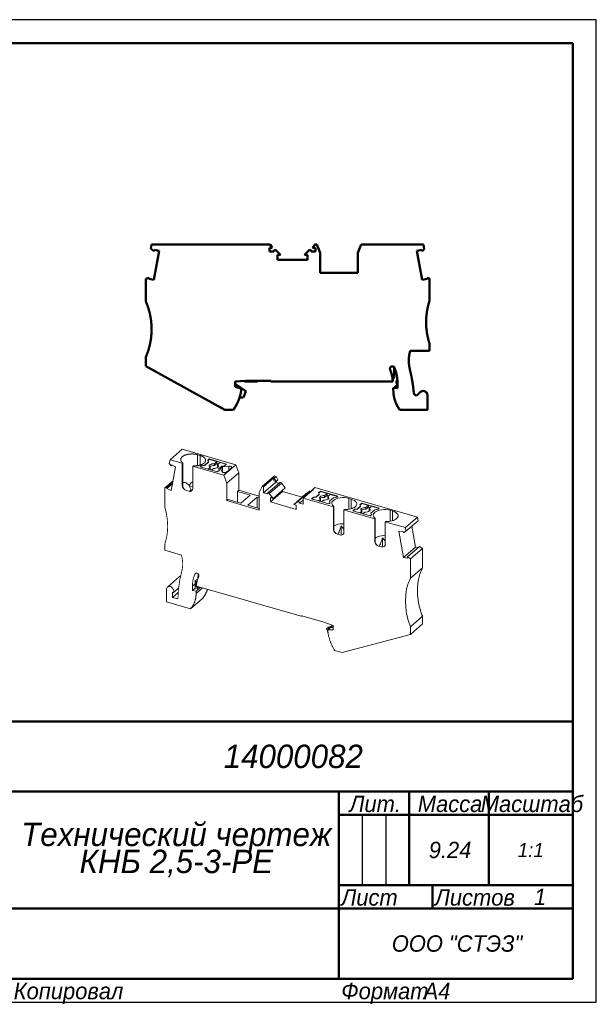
# Model space of a CAD drawing. Header units: millimetres. Extents: x 0 to 297, y 0 to 210.
# Tile 2 of 2: x 174 to 297, y 0 to 210. Entities that reach past the tile are written whole.
import ezdxf

# ---------------------------------------------------------------- set-up
doc = ezdxf.new("R2010")
doc.units = ezdxf.units.MM

# ---------------------------------------------------------------- blocks, each defined once
blk = doc.blocks.new('_FR1Страница_1')
at = {"color": 7, "lineweight": 25, "flags": 128}
for points in [[(297, 210), (0, 210)], [(297, 0), (297, 210)], [(247, 40), (247, 25)], [(252, 40), (252, 25)], [(242, 20), (292, 20)], [(0, 0), (297, 0)]]:
    blk.add_lwpolyline(points, dxfattribs=at)
at = {"color": 7, "lineweight": 50, "flags": 128}
for points in [[(20, 205), (292, 205)], [(292, 205), (292, 5)], [(107, 60), (292, 60)], [(172, 45), (292, 45)], [(242, 45), (242, 5)], [(257, 45), (257, 25)], [(274, 45), (274, 25)], [(242, 40), (292, 40)], [(242, 25), (292, 25)], [(262, 25), (262, 20)], [(172, 20), (292, 20)], [(292, 5), (20, 5)]]:
    blk.add_lwpolyline(points, dxfattribs=at)
at = {"color": 7}
for s, insert, char_height, width, attachment_point in [('\\pl0.5;{\\fT-FLEX Type A|b0|i1;\\l14000082 \\P}', (232, 52.5), 5, 122.5, 5), ('\\pl0.5;{\\fT-FLEX Type A|b0|i1;\\lМасштаб\\P}', (283, 44.125), 3.5, 19.75, 2), ('\\pl0.5;{\\fT-FLEX Type A|b0|i1;\\lЛит.\\P}', (249.5, 44.125), 3.5, 16.75, 2), ('\\pl0.5;{\\fT-FLEX Type A|b0|i1;\\lМасса\\P}', (265.5, 44.125), 3.5, 18.75, 2), ('\\pl0.5;{\\fT-FLEX Type A|b0|i1;\\l9.24\\P}', (265.5, 32.5), 3.5, 18.75, 5), ('{\\fT-FLEX Type A|b0|i1;\\l1:1\\P}', (283, 32.5), 3, 19.5, 5), ('\\pl0.5;{\\fT-FLEX Type A|b0|i1;\\l\\P}', (244.5, 32.5), 3.5, 6.75, 5), ('\\pl0.5;{\\fT-FLEX Type A|b0|i1;\\l\\P}', (249.5, 32.5), 3.5, 6.75, 5), ('\\pl0.5;{\\fT-FLEX Type A|b0|i1;\\l\\P}', (254.5, 32.5), 3.5, 6.75, 5), ('\\pl0.5;{\\fT-FLEX Type A|b0|i1;\\l\\H0.857143x;\\P}', (283, 32.5), 3.5, 19.75, 5), ('\\pl0.5;{\\fT-FLEX Type A|b0|i1;\\lЛист\\P}', (242, 24.125), 3.5, 11.75, 1), ('\\pl0.5;{\\fT-FLEX Type A|b0|i1;\\l\\H0.857143x;\\P}', (257, 24.125), 3.5, 11.75, 2), ('\\pl0.5;{\\fT-FLEX Type A|b0|i1;\\lЛистов\\P}', (262, 24.125), 3.5, 17.75, 1), ('{\\fT-FLEX Type A|b0|i1;\\l1\\P}', (285, 22.5), 3.5, 15.75, 5), ('\\pl0.5;{\\fT-FLEX Type A|b0|i1;\\l\\H0.857143x;\\P}', (285, 24.125), 3.5, 15.75, 2), ('{\\fT-FLEX Type A|b0|i1;\\l\\P}', (257, 22.5), 3.5, 11.75, 5), ('{\\fT-FLEX Type A|b0|i1;\\l}', (207, 20), 3, 71.5, 5), ('\\pl0.5;{\\fT-FLEX Type A|b0|i1;\\lООО "СТЭЗ"\\P}', (267, 12.5), 3.5, 51.75, 5), ('\\pl0.6;{\\fT-FLEX Type A|b0|i1;\\l \\P}', (207, 12.5), 3.5, 71.75, 5), ('\\pl0.5;{\\fT-FLEX Type A|b0|i1;\\lКопировал\\P}', (172, 4.125), 3.5, 23.566, 1), ('\\pl0.5;{\\fT-FLEX Type A|b0|i1;\\l\\P}', (193.816, 4.125), 3.5, 40.967, 1), ('\\pl0.5;{\\fT-FLEX Type A|b0|i1;\\lФормат\\P}', (242, 4.125), 3.5, 18.675, 1), ('\\pl0.5;{\\fT-FLEX Type A|b0|i1;\\l\\P}', (258.925, 4.125), 3.5, 9.825, 1), ('{\\fT-FLEX Type A|b0|i1;\\lA4\\P}', (262.962, 4.125), 3.5, 9.825, 2)]:
    blk.add_mtext(s, dxfattribs=dict(at, insert=insert, char_height=char_height, width=width, attachment_point=attachment_point))
at = {"color": 7, "insert": (207, 32.5), "char_height": 5, "width": 72.5, "attachment_point": 5, "line_spacing_factor": 0.692771}
blk.add_mtext('\\pl0.5;{\\fT-FLEX Type A|b0|i1;\\lТехнический чертеж\\PКНБ 2,5-3-PE\\P}', dxfattribs=at)
blk = doc.blocks.new('Страница_1')
at = {"color": 7, "lineweight": 50, "flags": 128}
for points in [[(201.981, 161.937), (201.83, 161.081)], [(201.83, 161.081), (202.473, 160.542)], [(227.275, 161.937), (201.981, 161.937)], [(202.473, 160.542), (202.521, 160.81)], [(203.574, 160.624), (202.476, 154.395)], [(203.574, 160.624), (202.521, 160.81)], [(227.173, 160.437), (227.173, 161.237)], [(227.173, 161.237), (227.765, 161.237)], [(227.173, 160.437), (228.083, 160.437)], [(227.275, 161.937), (227.765, 161.237)], [(229.507, 159.737), (228.595, 160.65)], [(235.552, 160.65), (234.639, 159.737)], [(236.064, 160.437), (236.973, 160.437)], [(236.872, 161.937), (236.382, 161.237)], [(236.382, 161.237), (236.973, 161.237)], [(237.284, 161.937), (236.872, 161.937)], [(236.973, 161.237), (236.973, 160.437)], [(238.023, 160.187), (237.284, 161.937)], [(238.023, 155.887), (238.023, 160.187)], [(246.763, 161.937), (246.023, 160.187)], [(246.023, 160.187), (246.023, 155.887)], [(260.058, 161.937), (246.763, 161.937)], [(259.725, 160.811), (258.671, 160.625)], [(259.769, 154.396), (258.671, 160.625)], [(259.725, 160.811), (259.772, 160.543)], [(259.772, 160.543), (260.235, 160.932)], [(260.235, 160.932), (260.058, 161.937)], [(228.898, 158.687), (228.898, 159.737)], [(229.507, 159.737), (228.898, 159.737)], [(228.898, 158.687), (235.248, 158.687)], [(235.248, 159.737), (234.639, 159.737)], [(235.248, 159.737), (235.248, 158.687)], [(238.023, 155.887), (246.023, 155.887)], [(200.723, 154.577), (201.47, 154.849)], [(200.723, 149.835), (200.723, 154.577)], [(201.422, 154.581), (201.47, 154.849)], [(201.422, 154.581), (202.476, 154.395)], [(259.769, 154.396), (260.823, 154.582)], [(260.776, 154.85), (261.323, 154.651)], [(260.776, 154.85), (260.823, 154.582)], [(261.323, 149.837), (261.323, 154.651)], [(261.323, 139.237), (257.23, 139.237)], [(261.323, 140.837), (261.323, 139.237)], [(200.722, 137.837), (200.722, 135.948)], [(200.722, 135.948), (217.595, 126.587)], [(253.783, 135.708), (253.837, 133.491)], [(219.822, 132.637), (222.108, 132.837)], [(219.822, 132.329), (219.878, 132.642)], [(219.822, 131.537), (219.822, 132.637)], [(221.668, 132.799), (221.947, 132.637)], [(224.422, 132.637), (221.947, 132.637)], [(222.108, 132.837), (227.522, 132.837)], [(224.769, 132.837), (224.422, 132.637)], [(227.722, 132.637), (253.516, 132.637)], [(253.484, 133.087), (253.837, 133.491)], [(254.289, 132.239), (254.304, 132.809)], [(254.494, 133.026), (254.304, 132.809)], [(222.084, 130.586), (219.822, 132.17)], [(221.122, 131.189), (219.822, 131.537)], [(221.122, 130.737), (221.122, 131.189)], [(222.084, 130.586), (221.586, 129.219)], [(254.522, 131.259), (253.622, 131.337)], [(253.622, 131.337), (253.622, 130.781)], [(254.337, 131.715), (254.022, 131.659)], [(254.022, 131.302), (254.022, 131.659)], [(254.289, 132.239), (254.456, 132.04)], [(254.522, 132.337), (254.522, 131.259)], [(257.995, 130.297), (257.993, 130.321)], [(259.366, 130.374), (258.637, 129.645)], [(260.902, 126.587), (260.902, 129.737)], [(217.595, 126.587), (219.428, 126.587)], [(255.017, 126.587), (260.902, 126.587)]]:
    blk.add_lwpolyline(points, dxfattribs=at)
at = {"color": 7, "linetype": 'Continuous', "lineweight": 50, "const_width": 0.5}
for points in [[(228.595, 160.65, 0.6681786), (228.083, 160.437, 0.6681786)], [(236.064, 160.437, 0.6681786), (235.552, 160.65, 0.6681786)], [(200.722, 137.837, 0.20867), (200.723, 149.835, 0.20867)], [(261.323, 149.837, 0.0763208), (260.632, 145.337, 0.0763208)], [(260.632, 145.337, 0.0763208), (261.323, 140.837, 0.0763208)], [(257.23, 139.237, 0.0719509), (256.922, 137.112, 0.0719509)], [(256.922, 137.112, 0.0617806), (257.15, 135.28, 0.0617806)], [(253.864, 135.578, 0.8171917), (252.903, 135.382, 0.8171917)], [(252.903, 135.382, 0.1005988), (252.943, 135.187, 0.1005988)], [(253.516, 132.637, 0.0902283), (252.943, 135.187, 0.0902283)], [(254.522, 132.337, 0.1005988), (253.864, 135.578, 0.1005988)], [(257.993, 130.321, 0.0392364), (257.15, 135.28, 0.0392364)], [(227.522, 132.837, 0.4142136), (227.722, 132.637, 0.4142136)], [(219.428, 126.587, 0.1196559), (221.122, 130.737, 0.1196559)], [(253.622, 130.781, 0.1619815), (255.017, 126.587, 0.1619815)], [(254.337, 131.715, 0.3639703), (254.503, 131.912, 0.3639703)], [(254.503, 131.912, 0.1763264), (254.456, 132.04, 0.1763264)], [(257.995, 130.297, 0.3402253), (258.637, 129.645, 0.3402253)], [(260.896, 129.847, 0.6248641), (259.366, 130.374, 0.6248641)], [(220.783, 129.278, 0.0403418), (221.586, 129.219, 0.0403418)], [(260.902, 129.737, 0.0305528), (260.896, 129.847, 0.0305528)]]:
    blk.add_lwpolyline(points, format="xyb", dxfattribs=at)
at = {"color": 7, "lineweight": 18, "flags": 128}
for points in [[(205.9, 115.939), (208.475, 118.169)], [(208.475, 118.169), (219.988, 114.846)], [(205.9, 115.939), (205.746, 115.113)], [(208.528, 115.181), (205.9, 115.939)], [(208.515, 116.57), (208.497, 116.554), (208.479, 116.537), (208.461, 116.52), (208.444, 116.504), (208.428, 116.487), (208.412, 116.47), (208.396, 116.452), (208.381, 116.435), (208.367, 116.418), (208.353, 116.4), (208.34, 116.382), (208.327, 116.365), (208.315, 116.347), (208.304, 116.329), (208.293, 116.311), (208.282, 116.293), (208.272, 116.275), (208.263, 116.256), (208.254, 116.238), (208.246, 116.22), (208.239, 116.201), (208.232, 116.183), (208.225, 116.164), (208.22, 116.145), (208.214, 116.127), (208.21, 116.108), (208.206, 116.089), (208.202, 116.07), (208.199, 116.052), (208.197, 116.033), (208.195, 116.014), (208.194, 115.995), (208.194, 115.976), (208.194, 115.957), (208.195, 115.939), (208.196, 115.92), (208.198, 115.901), (208.2, 115.882), (208.203, 115.863), (208.207, 115.845), (208.211, 115.826), (208.216, 115.807), (208.221, 115.789), (208.227, 115.77), (208.234, 115.751), (208.241, 115.733), (208.249, 115.714), (208.257, 115.696), (208.266, 115.678), (208.276, 115.659), (208.286, 115.641), (208.296, 115.623), (208.307, 115.605), (208.319, 115.587), (208.331, 115.569), (208.344, 115.552), (208.358, 115.534), (208.372, 115.517), (208.386, 115.499), (208.401, 115.482), (208.417, 115.465), (208.433, 115.448), (208.45, 115.431), (208.467, 115.414), (208.485, 115.397), (208.503, 115.381), (208.522, 115.365), (208.541, 115.348), (208.561, 115.332), (208.581, 115.316), (208.602, 115.301), (208.623, 115.285), (208.637, 115.275)], [(211.794, 117.009), (211.761, 117.019), (211.728, 117.028), (211.695, 117.036), (211.661, 117.045), (211.627, 117.053), (211.593, 117.061), (211.558, 117.069), (211.524, 117.076), (211.489, 117.083), (211.454, 117.09), (211.419, 117.097), (211.383, 117.103), (211.347, 117.109), (211.311, 117.115), (211.275, 117.121), (211.239, 117.126), (211.203, 117.131), (211.166, 117.135), (211.13, 117.14), (211.093, 117.144), (211.056, 117.148), (211.019, 117.151), (210.982, 117.154), (210.944, 117.157), (210.907, 117.16), (210.87, 117.162), (210.832, 117.164), (210.795, 117.166), (210.757, 117.167), (210.719, 117.168), (210.682, 117.169), (210.644, 117.17), (210.606, 117.17), (210.569, 117.17), (210.531, 117.17), (210.493, 117.169), (210.456, 117.168), (210.418, 117.167), (210.38, 117.165), (210.343, 117.163), (210.305, 117.161), (210.268, 117.159), (210.231, 117.156), (210.194, 117.153), (210.156, 117.15), (210.119, 117.146), (210.083, 117.142), (210.046, 117.138), (210.009, 117.134), (209.973, 117.129), (209.936, 117.124), (209.9, 117.119), (209.864, 117.113), (209.828, 117.107), (209.793, 117.101), (209.757, 117.095), (209.722, 117.088), (209.687, 117.081), (209.652, 117.074), (209.618, 117.066), (209.583, 117.058), (209.549, 117.05), (209.515, 117.042), (209.482, 117.033), (209.449, 117.025), (209.416, 117.015), (209.383, 117.006), (209.351, 116.996), (209.318, 116.987), (209.287, 116.976), (209.255, 116.966), (209.224, 116.955), (209.193, 116.945), (209.163, 116.933), (209.133, 116.922), (209.103, 116.91), (209.074, 116.899), (209.045, 116.887), (209.016, 116.874), (208.988, 116.862), (208.96, 116.849), (208.933, 116.836), (208.906, 116.823), (208.879, 116.81), (208.853, 116.796), (208.827, 116.782), (208.802, 116.768), (208.777, 116.754), (208.753, 116.74), (208.729, 116.725), (208.705, 116.71), (208.682, 116.696), (208.66, 116.68), (208.637, 116.665), (208.616, 116.65), (208.595, 116.634), (208.574, 116.618), (208.554, 116.602), (208.534, 116.586), (208.515, 116.57)], [(211.794, 117.009), (211.794, 114.675)], [(212.313, 116.859), (211.794, 117.009)], [(212.313, 114.783), (212.313, 116.859)], [(213.192, 115.22), (213.21, 115.236), (213.229, 115.253), (213.246, 115.27), (213.263, 115.286), (213.28, 115.303), (213.296, 115.32), (213.311, 115.338), (213.326, 115.355), (213.34, 115.372), (213.354, 115.39), (213.367, 115.408), (213.38, 115.425), (213.392, 115.443), (213.404, 115.461), (213.415, 115.479), (213.425, 115.497), (213.435, 115.516), (213.444, 115.534), (213.453, 115.552), (213.461, 115.571), (213.468, 115.589), (213.475, 115.608), (213.482, 115.626), (213.488, 115.645), (213.493, 115.663), (213.497, 115.682), (213.502, 115.701), (213.505, 115.72), (213.508, 115.738), (213.51, 115.757), (213.512, 115.776), (213.513, 115.795), (213.513, 115.814), (213.513, 115.833), (213.513, 115.851), (213.511, 115.87), (213.509, 115.889), (213.507, 115.908), (213.504, 115.927), (213.5, 115.945), (213.496, 115.964), (213.491, 115.983), (213.486, 116.002), (213.48, 116.02), (213.473, 116.039), (213.466, 116.057), (213.458, 116.076), (213.45, 116.094), (213.441, 116.112), (213.432, 116.131), (213.422, 116.149), (213.411, 116.167), (213.4, 116.185), (213.388, 116.203), (213.376, 116.221), (213.363, 116.238), (213.349, 116.256), (213.335, 116.273), (213.321, 116.291), (213.306, 116.308), (213.29, 116.325), (213.274, 116.342), (213.257, 116.359), (213.24, 116.376), (213.223, 116.393), (213.204, 116.409), (213.186, 116.425), (213.166, 116.442), (213.146, 116.458), (213.126, 116.474), (213.105, 116.489), (213.084, 116.505), (213.062, 116.52), (213.04, 116.535), (213.017, 116.551), (212.994, 116.565), (212.971, 116.58), (212.947, 116.595), (212.922, 116.609), (212.897, 116.623), (212.871, 116.637), (212.846, 116.651), (212.819, 116.664), (212.793, 116.677), (212.765, 116.69), (212.738, 116.703), (212.71, 116.716), (212.682, 116.728), (212.653, 116.741), (212.624, 116.753), (212.594, 116.764), (212.564, 116.776), (212.534, 116.787), (212.504, 116.798), (212.473, 116.809), (212.442, 116.82), (212.41, 116.83), (212.378, 116.84), (212.346, 116.85), (212.313, 116.859)], [(214.261, 116.095), (214.005, 115.874)], [(214.005, 115.874), (214.141, 115.491)], [(214.029, 115.807), (214.261, 116.008)], [(214.261, 116.095), (214.261, 116.008)], [(217.985, 115.02), (214.261, 116.095)], [(215.906, 115.533), (214.261, 116.008)], [(205.746, 115.113), (206.147, 114.66)], [(206.147, 114.66), (206.188, 114.881)], [(206.147, 114.66), (206.327, 114.816)], [(207.101, 114.456), (206.15, 109.336)], [(206.188, 114.881), (207.101, 114.456)], [(208.528, 115.181), (208.637, 115.275)], [(208.528, 115.181), (208.528, 110.461)], [(208.637, 115.275), (208.637, 110.082)], [(210.779, 114.531), (210.889, 114.625)], [(210.779, 114.531), (210.779, 109.811)], [(217.413, 112.616), (210.779, 114.531)], [(210.889, 114.625), (210.926, 114.624), (210.964, 114.622), (211.001, 114.621), (211.039, 114.621), (211.077, 114.62), (211.114, 114.62), (211.152, 114.62), (211.19, 114.621), (211.227, 114.621), (211.265, 114.622), (211.303, 114.624), (211.34, 114.625), (211.378, 114.627), (211.415, 114.63), (211.453, 114.632), (211.49, 114.635), (211.527, 114.638), (211.564, 114.641), (211.601, 114.645), (211.638, 114.649), (211.675, 114.653), (211.711, 114.658), (211.748, 114.663), (211.784, 114.668), (211.82, 114.673), (211.856, 114.679), (211.892, 114.685), (211.927, 114.691), (211.963, 114.698), (211.998, 114.704), (212.033, 114.712), (212.067, 114.719), (212.102, 114.727), (212.136, 114.734), (212.17, 114.743), (212.204, 114.751), (212.237, 114.76), (212.27, 114.769), (212.303, 114.778), (212.336, 114.787), (212.368, 114.797), (212.4, 114.807), (212.432, 114.817), (212.463, 114.828), (212.494, 114.839), (212.525, 114.849), (212.555, 114.861), (212.585, 114.872), (212.615, 114.884), (212.644, 114.896), (212.673, 114.908), (212.701, 114.92), (212.729, 114.933), (212.757, 114.946), (212.784, 114.959), (212.811, 114.972), (212.838, 114.985), (212.864, 114.999), (212.889, 115.013), (212.914, 115.027), (212.939, 115.041), (212.963, 115.056), (212.987, 115.07), (213.01, 115.085), (213.033, 115.1), (213.056, 115.115), (213.078, 115.13), (213.099, 115.146), (213.12, 115.162), (213.14, 115.177), (213.16, 115.193), (213.18, 115.21), (213.192, 115.22)], [(212.592, 114.649), (212.336, 114.428)], [(212.336, 114.428), (216.06, 113.353)], [(212.411, 114.406), (212.592, 114.563)], [(213.322, 114.782), (212.592, 114.649)], [(213.322, 114.696), (212.592, 114.563)], [(212.592, 114.649), (212.592, 114.563)], [(214.141, 115.491), (213.322, 114.782)], [(214.141, 115.404), (213.322, 114.696)], [(213.322, 114.782), (213.322, 114.696)], [(214.056, 113.931), (214.473, 114.292)], [(214.141, 115.491), (214.141, 115.404)], [(214.473, 114.292), (214.337, 114.419), (214.279, 114.561), (214.305, 114.705), (214.412, 114.839), (214.591, 114.952), (214.827, 115.035), (215.101, 115.081), (215.39, 115.086)], [(214.366, 114.392), (214.412, 114.449), (214.591, 114.563), (214.827, 114.646), (215.101, 114.691), (215.39, 114.696)], [(214.394, 113.834), (214.473, 113.902)], [(214.473, 114.292), (214.473, 113.902)], [(215.166, 114.092), (214.749, 113.731)], [(216.083, 114.886), (216.219, 114.758), (216.276, 114.617), (216.251, 114.473), (216.144, 114.339), (215.965, 114.226), (215.729, 114.143), (215.455, 114.097), (215.166, 114.092)], [(215.39, 115.086), (215.906, 115.533)], [(215.39, 114.696), (215.906, 115.144)], [(215.39, 115.086), (215.39, 114.696)], [(215.906, 115.533), (215.906, 115.144)], [(215.906, 115.144), (216.262, 115.041)], [(216.06, 113.353), (216.496, 113.73)], [(216.599, 115.333), (216.083, 114.886)], [(216.083, 114.886), (216.083, 114.496)], [(216.083, 114.496), (216.189, 114.396)], [(216.349, 114.003), (217.003, 114.569)], [(216.496, 113.73), (216.349, 114.003)], [(216.349, 114.003), (216.349, 113.917)], [(216.349, 113.917), (216.464, 113.703)], [(217.91, 114.955), (216.599, 115.333)], [(216.694, 114.003), (217.151, 114.399)], [(217.04, 113.356), (216.694, 114.003)], [(217.003, 114.569), (217.549, 114.643)], [(218.444, 114.572), (217.151, 114.399)], [(217.151, 114.399), (217.151, 113.262)], [(217.413, 112.616), (219.988, 114.846)], [(217.549, 114.643), (217.985, 115.02)], [(217.931, 113.276), (218.57, 113.725)], [(219.041, 114.418), (218.947, 114.497), (218.802, 114.553), (218.626, 114.579), (218.444, 114.572)], [(218.444, 114.572), (218.444, 113.637)], [(218.57, 113.725), (219.028, 114.227)], [(219.028, 114.227), (219.06, 114.273), (219.073, 114.322), (219.067, 114.371), (219.041, 114.418)], [(219.988, 114.846), (220.629, 113.145)], [(217.04, 113.356), (217.042, 113.353), (217.045, 113.349), (217.047, 113.345), (217.049, 113.341), (217.052, 113.338), (217.055, 113.334), (217.057, 113.33), (217.06, 113.327), (217.063, 113.323), (217.067, 113.319), (217.07, 113.316), (217.073, 113.312), (217.077, 113.309), (217.08, 113.305), (217.084, 113.302), (217.088, 113.298), (217.092, 113.295), (217.096, 113.292), (217.1, 113.288), (217.104, 113.285), (217.108, 113.282), (217.113, 113.278), (217.117, 113.275), (217.122, 113.272), (217.127, 113.269), (217.131, 113.266), (217.136, 113.263), (217.141, 113.26), (217.147, 113.257), (217.152, 113.254), (217.157, 113.251), (217.162, 113.248), (217.168, 113.245), (217.173, 113.243), (217.179, 113.24), (217.185, 113.237), (217.191, 113.234), (217.197, 113.232), (217.203, 113.229), (217.209, 113.227), (217.215, 113.224), (217.221, 113.222), (217.227, 113.22), (217.234, 113.217), (217.24, 113.215), (217.247, 113.213), (217.253, 113.211), (217.26, 113.209), (217.267, 113.207), (217.273, 113.205), (217.28, 113.203), (217.287, 113.201), (217.294, 113.199), (217.301, 113.197), (217.308, 113.196), (217.315, 113.194), (217.322, 113.192), (217.33, 113.191), (217.337, 113.189), (217.344, 113.188), (217.351, 113.186), (217.359, 113.185), (217.366, 113.184), (217.374, 113.183), (217.381, 113.181), (217.389, 113.18), (217.396, 113.179), (217.404, 113.178), (217.412, 113.177), (217.419, 113.177), (217.427, 113.176), (217.435, 113.175), (217.442, 113.174), (217.45, 113.174), (217.458, 113.173), (217.466, 113.173), (217.474, 113.172), (217.481, 113.172), (217.489, 113.172), (217.497, 113.171), (217.505, 113.171), (217.513, 113.171), (217.521, 113.171), (217.529, 113.171), (217.536, 113.171), (217.544, 113.171), (217.552, 113.172), (217.56, 113.172), (217.568, 113.172), (217.576, 113.173), (217.583, 113.173), (217.591, 113.173), (217.599, 113.174), (217.607, 113.175), (217.614, 113.175), (217.622, 113.176), (217.63, 113.177), (217.637, 113.178), (217.645, 113.179), (217.653, 113.18), (217.66, 113.181), (217.668, 113.182), (217.675, 113.183), (217.683, 113.184), (217.69, 113.185), (217.698, 113.187), (217.705, 113.188), (217.712, 113.19), (217.719, 113.191), (217.727, 113.193), (217.734, 113.194), (217.741, 113.196), (217.748, 113.198), (217.755, 113.2), (217.762, 113.201), (217.769, 113.203), (217.776, 113.205), (217.782, 113.207), (217.789, 113.209), (217.796, 113.211), (217.802, 113.214), (217.809, 113.216), (217.815, 113.218), (217.821, 113.22), (217.828, 113.223), (217.834, 113.225), (217.84, 113.228), (217.846, 113.23), (217.852, 113.233), (217.858, 113.235), (217.864, 113.238), (217.869, 113.241), (217.875, 113.243), (217.881, 113.246), (217.886, 113.249), (217.891, 113.252), (217.897, 113.255), (217.902, 113.258), (217.907, 113.261), (217.912, 113.264), (217.917, 113.267), (217.922, 113.27), (217.926, 113.273), (217.931, 113.276)], [(218.054, 110.915), (217.413, 112.616)], [(218.054, 110.915), (220.629, 113.145)], [(220.629, 113.145), (220.629, 109.421)], [(225.623, 110.246), (228.198, 112.476)], [(225.892, 110.168), (228.067, 112.052)], [(228.067, 112.052), (228.067, 111.446)], [(228.154, 112.027), (228.067, 112.052)], [(228.154, 112.027), (228.554, 112.373)], [(228.579, 111.298), (228.154, 112.027)], [(228.198, 112.476), (228.554, 112.373)], [(228.554, 112.373), (228.979, 111.644)], [(228.579, 111.298), (228.979, 111.644)], [(204.804, 109.945), (206.543, 111.451)], [(205.278, 109.981), (204.804, 109.945)], [(204.804, 109.945), (204.804, 105.777)], [(206.419, 110.784), (205.237, 109.761)], [(205.237, 109.761), (205.278, 109.981)], [(206.15, 109.336), (205.237, 109.761)], [(205.278, 109.981), (206.46, 111.004)], [(208.637, 110.082), (208.565, 110.246), (208.539, 110.343), (208.528, 110.461)], [(208.528, 110.461), (208.594, 110.11), (208.781, 109.775), (209.062, 109.507), (209.394, 109.345)], [(209.973, 110.489), (209.532, 110.854), (209.326, 110.978), (209.133, 111.062), (208.953, 111.105), (208.789, 111.106), (208.643, 111.066), (208.637, 111.062)], [(209.127, 109.475), (208.947, 109.621), (208.774, 109.836), (208.637, 110.082)], [(210.779, 109.811), (210.713, 109.499), (210.526, 109.272), (210.245, 109.165), (209.913, 109.195)], [(210.779, 111.223), (210.669, 111.156), (210.432, 110.971), (209.973, 110.489)], [(209.99, 110.386), (209.973, 110.489)], [(209.99, 110.386), (210.423, 109.511)], [(209.99, 110.386), (210.779, 110.158)], [(210.423, 109.511), (210.038, 109.178)], [(210.423, 109.233), (210.423, 109.511)], [(218.054, 107.191), (218.054, 110.915)], [(225.623, 110.246), (224.982, 108.915)], [(225.892, 110.168), (225.623, 110.246)], [(228.467, 111.099), (225.892, 108.869)], [(225.892, 108.869), (225.892, 110.168)], [(229.318, 111.024), (226.743, 108.794)], [(229.698, 110.928), (227.123, 108.698)], [(227.913, 107.68), (230.488, 109.91)], [(228.067, 111.446), (228.579, 111.298)], [(228.467, 111.33), (228.467, 111.099)], [(229.17, 110.896), (228.467, 111.099)], [(229.698, 110.928), (229.637, 110.991), (229.565, 111.037), (229.489, 111.063), (229.415, 111.066), (229.349, 111.045), (229.32, 111.021)], [(229.698, 110.928), (230.488, 109.91)], [(229.96, 109.453), (229.96, 109.152)], [(234.379, 107.718), (236.554, 109.602)], [(236.466, 109.627), (236.095, 109.205)], [(236.466, 109.627), (236.866, 109.974)], [(236.466, 109.627), (236.554, 109.602)], [(236.866, 109.974), (258.77, 103.65)], [(209.913, 109.195), (209.394, 109.345)], [(209.913, 109.195), (210.136, 109.164)], [(218.342, 107.44), (218.054, 107.191)], [(218.342, 107.44), (221.07, 106.653)], [(220.629, 109.421), (220.304, 109.14)], [(220.304, 106.874), (220.304, 109.14)], [(220.304, 109.14), (223.032, 108.352)], [(224.982, 108.165), (220.629, 109.421)], [(223.032, 108.352), (221.07, 106.653)], [(224.504, 107.927), (222.542, 106.228)], [(224.504, 107.927), (224.982, 107.789)], [(224.504, 107.927), (224.504, 105.661)], [(224.982, 108.915), (224.982, 105.191)], [(226.679, 108.642), (225.892, 108.869)], [(227.123, 108.698), (227.062, 108.761), (226.99, 108.807), (226.914, 108.833), (226.84, 108.836), (226.774, 108.815), (226.723, 108.774), (226.69, 108.714), (226.679, 108.642)], [(227.913, 107.68), (227.123, 108.698)], [(229.96, 109.152), (227.385, 106.922)], [(227.385, 106.922), (227.385, 107.832)], [(227.385, 107.832), (227.913, 107.68)], [(234.145, 107.945), (229.96, 109.152)], [(232.357, 106.396), (234.932, 108.627)], [(233.147, 106.958), (235.722, 109.188)], [(239.321, 106.292), (234.379, 107.718)], [(234.379, 107.718), (234.379, 106.419)], [(234.932, 108.627), (235.722, 109.188)], [(235.722, 109.188), (235.784, 109.216), (235.855, 109.221), (235.932, 109.203), (236.006, 109.163), (236.024, 109.147)], [(236.587, 107.93), (236.152, 107.553)], [(236.152, 107.553), (239.876, 106.478)], [(236.587, 107.844), (236.227, 107.531)], [(237.134, 108.003), (236.587, 107.93)], [(236.587, 107.93), (236.587, 107.844)], [(237.134, 107.917), (236.587, 107.844)], [(237.787, 108.569), (237.134, 108.003)], [(237.134, 107.917), (237.787, 108.483)], [(237.134, 108.003), (237.134, 107.917)], [(237.612, 107.131), (238.029, 107.492)], [(238.077, 109.22), (237.641, 108.843)], [(237.641, 108.843), (237.787, 108.569)], [(237.673, 108.784), (238.077, 109.133)], [(237.787, 108.569), (237.787, 108.483)], [(238.946, 108.286), (238.657, 108.281), (238.383, 108.235), (238.147, 108.152), (237.968, 108.039), (237.861, 107.905), (237.835, 107.761), (237.893, 107.619), (238.029, 107.492)], [(238.946, 107.896), (238.657, 107.891), (238.383, 107.846), (238.147, 107.763), (237.968, 107.649), (237.922, 107.592)], [(238.029, 107.492), (238.029, 107.102)], [(241.801, 108.145), (238.077, 109.22)], [(238.077, 109.22), (238.077, 109.133)], [(238.077, 109.133), (239.462, 108.733)], [(238.722, 107.292), (239.011, 107.297), (239.284, 107.343), (239.521, 107.426), (239.7, 107.539), (239.807, 107.673), (239.832, 107.817), (239.775, 107.958), (239.638, 108.086)], [(238.946, 108.286), (239.462, 108.733)], [(238.946, 107.896), (239.462, 108.344)], [(238.946, 108.286), (238.946, 107.896)], [(239.462, 108.733), (239.462, 108.344)], [(239.462, 108.344), (239.818, 108.241)], [(240.155, 108.533), (239.638, 108.086)], [(239.638, 108.086), (239.638, 107.696)], [(239.745, 107.596), (239.638, 107.696)], [(239.996, 107.082), (240.814, 107.791)], [(240.155, 108.533), (241.726, 108.08)], [(240.814, 107.791), (241.545, 107.924)], [(244.097, 107.684), (243.668, 107.781), (243.21, 107.835), (242.74, 107.842), (242.275, 107.804), (241.835, 107.721), (241.436, 107.597), (241.092, 107.436), (240.818, 107.245)], [(241.545, 107.924), (241.801, 108.145)], [(244.097, 107.684), (244.616, 107.534)], [(244.097, 105.347), (244.097, 107.684)], [(245.495, 105.895), (245.689, 106.109), (245.796, 106.338), (245.811, 106.574), (245.734, 106.806), (245.569, 107.026), (245.32, 107.226), (244.999, 107.397), (244.616, 107.534)], [(244.616, 107.534), (244.616, 105.459)], [(224.982, 105.191), (218.054, 107.191)], [(222.542, 106.228), (224.982, 105.523)], [(232.885, 105.335), (227.385, 106.922)], [(233.147, 106.958), (232.357, 106.396)], [(232.357, 106.396), (232.885, 106.244)], [(232.885, 106.244), (232.885, 105.335)], [(233.147, 106.958), (233.209, 106.986), (233.28, 106.991), (233.357, 106.973), (233.431, 106.933), (233.496, 106.875), (233.547, 106.804), (233.58, 106.725), (233.591, 106.647)], [(233.591, 106.647), (234.379, 107.329)], [(234.379, 106.419), (233.591, 106.647)], [(237.95, 107.034), (238.029, 107.102)], [(238.722, 107.292), (238.305, 106.931)], [(239.321, 106.292), (240.831, 105.856)], [(239.876, 106.478), (240.131, 106.699)], [(240.131, 106.699), (239.996, 107.082)], [(239.996, 107.082), (239.996, 106.996)], [(239.996, 106.996), (240.108, 106.679)], [(240.818, 107.245), (240.669, 107.091), (240.564, 106.928), (240.508, 106.76), (240.499, 106.589), (240.54, 106.419), (240.628, 106.254), (240.762, 106.096), (240.94, 105.95)], [(240.831, 105.856), (240.94, 105.95)], [(240.831, 105.856), (240.831, 101.136)], [(240.94, 100.757), (240.94, 105.95)], [(243.082, 105.206), (243.191, 105.3)], [(243.191, 105.3), (243.533, 105.296), (243.873, 105.317), (244.203, 105.361), (244.517, 105.429), (244.809, 105.518), (245.073, 105.627), (245.303, 105.753), (245.495, 105.895)], [(245.421, 105.38), (244.985, 105.003)], [(245.421, 105.294), (245.06, 104.981)], [(245.967, 105.453), (245.421, 105.38)], [(245.421, 105.38), (245.421, 105.294)], [(245.967, 105.367), (245.421, 105.294)], [(246.621, 106.019), (245.967, 105.453)], [(246.621, 105.933), (245.967, 105.367)], [(245.967, 105.453), (245.967, 105.367)], [(246.91, 106.67), (246.475, 106.293)], [(246.475, 106.293), (246.621, 106.019)], [(246.91, 106.583), (246.506, 106.234)], [(246.621, 106.019), (246.621, 105.933)], [(247.779, 105.736), (247.49, 105.731), (247.217, 105.685), (246.98, 105.602), (246.801, 105.489), (246.694, 105.355), (246.669, 105.211), (246.726, 105.069), (246.863, 104.942)], [(247.779, 105.346), (247.49, 105.341), (247.217, 105.296), (246.98, 105.213), (246.801, 105.099), (246.756, 105.042)], [(250.634, 105.595), (246.91, 106.67)], [(246.91, 106.67), (246.91, 106.583)], [(246.91, 106.583), (248.296, 106.183)], [(247.555, 104.742), (247.844, 104.747), (248.118, 104.793), (248.354, 104.876), (248.533, 104.989), (248.64, 105.123), (248.666, 105.267), (248.608, 105.408), (248.472, 105.536)], [(247.779, 105.736), (248.296, 106.183)], [(247.779, 105.346), (248.296, 105.794)], [(247.779, 105.736), (247.779, 105.346)], [(248.296, 106.183), (248.296, 105.794)], [(248.296, 105.794), (248.651, 105.691)], [(248.989, 105.983), (248.472, 105.536)], [(248.472, 105.536), (248.472, 105.146)], [(248.83, 104.532), (249.648, 105.241)], [(248.989, 105.983), (250.559, 105.53)], [(249.648, 105.241), (250.379, 105.374)], [(252.93, 105.134), (252.501, 105.231), (252.043, 105.285), (251.573, 105.292), (251.109, 105.254), (250.668, 105.171), (250.269, 105.047), (249.926, 104.886), (249.652, 104.695)], [(250.379, 105.374), (250.634, 105.595)], [(243.082, 105.206), (243.962, 104.952)], [(243.082, 105.206), (243.082, 100.486)], [(248.154, 103.742), (243.962, 104.952)], [(244.985, 105.003), (248.709, 103.928)], [(246.446, 104.581), (246.863, 104.942)], [(246.783, 104.484), (246.863, 104.552)], [(246.863, 104.942), (246.863, 104.552)], [(247.555, 104.742), (247.139, 104.381)], [(248.154, 103.742), (249.664, 103.306)], [(248.579, 105.046), (248.472, 105.146)], [(248.709, 103.928), (248.965, 104.149)], [(248.965, 104.149), (248.83, 104.532)], [(248.83, 104.532), (248.83, 104.446)], [(248.83, 104.446), (248.941, 104.129)], [(249.652, 104.695), (249.502, 104.541), (249.398, 104.378), (249.341, 104.21), (249.333, 104.039), (249.373, 103.869), (249.461, 103.704), (249.595, 103.546), (249.773, 103.4)], [(249.664, 103.306), (249.773, 103.4)], [(249.664, 103.306), (249.664, 98.586)], [(249.773, 98.207), (249.773, 103.4)], [(252.025, 102.75), (252.367, 102.746), (252.706, 102.767), (253.037, 102.811), (253.351, 102.879), (253.643, 102.968), (253.906, 103.077), (254.136, 103.203), (254.328, 103.345)], [(252.93, 102.797), (252.93, 105.134)], [(252.93, 105.134), (253.45, 104.984)], [(254.328, 103.345), (254.522, 103.559), (254.629, 103.788), (254.644, 104.024), (254.568, 104.256), (254.402, 104.476), (254.154, 104.676), (253.832, 104.847), (253.45, 104.984)], [(253.45, 104.984), (253.45, 102.909)], [(256.195, 101.42), (258.77, 103.65)], [(258.77, 103.65), (258.901, 102.871)], [(240.94, 100.757), (240.868, 100.921), (240.841, 101.018), (240.831, 101.136)], [(240.831, 101.136), (240.896, 100.786), (241.084, 100.45), (241.365, 100.182), (241.697, 100.02)], [(243.082, 102.251), (242.74, 102.257), (242.275, 102.218), (241.835, 102.135), (241.436, 102.011), (241.092, 101.85), (240.94, 101.744)], [(241.734, 100.009), (241.804, 100.091), (241.927, 100.298), (242.037, 100.531), (242.137, 100.777), (242.319, 101.285), (242.486, 101.803)], [(242.486, 101.803), (242.745, 101.453), (243.031, 101.122), (243.082, 101.076)], [(242.503, 99.844), (242.486, 101.803)], [(251.916, 102.656), (252.025, 102.75)], [(251.916, 102.656), (252.795, 102.402)], [(251.916, 102.656), (251.916, 97.936)], [(256.195, 101.42), (252.795, 102.402)], [(256.326, 100.641), (256.195, 101.42)], [(256.326, 100.641), (258.901, 102.871)], [(257.588, 101.734), (258.342, 97.242)], [(241.429, 100.15), (241.249, 100.296), (241.077, 100.511), (240.94, 100.757)], [(241.697, 100.02), (242.216, 99.87)], [(243.082, 100.486), (243.016, 100.174), (242.829, 99.947), (242.548, 99.84), (242.216, 99.87)], [(242.216, 99.87), (242.439, 99.839)], [(251.916, 99.701), (251.573, 99.707), (251.109, 99.668), (250.668, 99.585), (250.269, 99.461), (249.926, 99.3), (249.773, 99.194)], [(250.567, 97.459), (250.638, 97.541), (250.76, 97.748), (250.87, 97.981), (250.971, 98.227), (251.153, 98.735), (251.319, 99.253)], [(251.319, 99.253), (251.579, 98.903), (251.864, 98.572), (251.916, 98.526)], [(251.336, 97.294), (251.319, 99.253)], [(255.767, 95.012), (254.816, 100.681)], [(254.816, 100.681), (255.728, 100.579)], [(255.728, 100.579), (255.769, 100.335)], [(255.769, 100.335), (256.326, 100.641)], [(204.804, 96.597), (204.804, 97.983)], [(249.664, 98.586), (249.73, 98.236), (249.918, 97.9), (250.199, 97.632), (250.53, 97.47)], [(249.773, 98.207), (249.701, 98.371), (249.675, 98.468), (249.664, 98.586)], [(250.263, 97.6), (250.083, 97.746), (249.911, 97.961), (249.773, 98.207)], [(250.53, 97.47), (251.05, 97.32)], [(251.916, 97.936), (251.85, 97.624), (251.662, 97.397), (251.381, 97.29), (251.05, 97.32)], [(251.05, 97.32), (251.273, 97.289)], [(258.342, 97.242), (255.767, 95.012)], [(256.639, 95.154), (259.214, 97.384)], [(257.285, 94.732), (259.86, 96.962)], [(258.969, 97.172), (258.342, 97.242)], [(259.86, 96.962), (259.214, 97.384)], [(259.86, 92.855), (259.86, 96.962)], [(204.804, 96.597), (208.349, 95.574)], [(256.68, 94.91), (255.767, 95.012)], [(256.639, 95.154), (256.68, 94.91)], [(257.285, 94.732), (256.639, 95.154)], [(257.285, 94.732), (257.285, 90.625)], [(259.86, 92.855), (257.285, 90.625)], [(259.86, 92.855), (259.78, 92.69), (259.703, 92.524), (259.629, 92.355), (259.557, 92.184), (259.489, 92.012), (259.424, 91.837), (259.362, 91.661), (259.303, 91.483), (259.247, 91.302), (259.194, 91.121), (259.144, 90.937), (259.098, 90.752), (259.054, 90.565), (259.014, 90.377), (258.976, 90.187), (258.942, 89.996), (258.911, 89.803), (258.884, 89.609), (258.859, 89.413), (258.838, 89.217), (258.819, 89.019), (258.804, 88.819), (258.793, 88.619), (258.784, 88.418), (258.779, 88.215), (258.776, 88.012), (258.777, 87.808), (258.782, 87.602), (258.789, 87.396), (258.8, 87.189), (258.813, 86.982), (258.83, 86.774), (258.851, 86.565), (258.874, 86.355), (258.901, 86.145), (258.93, 85.935), (258.963, 85.724), (258.999, 85.513), (259.039, 85.301), (259.081, 85.089), (259.126, 84.877), (259.175, 84.665), (259.227, 84.453), (259.281, 84.24), (259.339, 84.028), (259.4, 83.816), (259.464, 83.603), (259.531, 83.391), (259.601, 83.179), (259.675, 82.968), (259.751, 82.757), (259.83, 82.546), (259.861, 82.464)], [(207.934, 90.95), (205.359, 88.72)], [(208.156, 91.063), (208.145, 91.06), (208.134, 91.057), (208.124, 91.054), (208.113, 91.051), (208.103, 91.047), (208.093, 91.044), (208.082, 91.04), (208.072, 91.036), (208.062, 91.031), (208.053, 91.027), (208.043, 91.022), (208.033, 91.017), (208.024, 91.012), (208.015, 91.007), (208.005, 91.002), (207.996, 90.996), (207.987, 90.99), (207.978, 90.984), (207.97, 90.978), (207.961, 90.972), (207.953, 90.966), (207.944, 90.959), (207.936, 90.952), (207.934, 90.95)], [(212.096, 91.153), (212.071, 91.306), (211.998, 91.456), (211.886, 91.585), (211.749, 91.678), (211.601, 91.725), (211.461, 91.72), (211.344, 91.664), (211.264, 91.563)], [(211.264, 91.563), (211.426, 91.703)], [(211.881, 90.539), (211.907, 91.561)], [(257.285, 90.625), (256.815, 89.511), (256.475, 88.317), (256.27, 87.057), (256.201, 85.743), (256.27, 84.389), (256.475, 83.01), (256.815, 81.62), (257.286, 80.234)], [(205.174, 88.358), (205.211, 88.506), (205.28, 88.634), (205.379, 88.736), (205.502, 88.808), (205.645, 88.845), (205.801, 88.847), (205.964, 88.814), (206.126, 88.747), (206.28, 88.648), (206.42, 88.523), (206.539, 88.377), (206.632, 88.216), (206.695, 88.047), (206.725, 87.878), (206.721, 87.715), (206.683, 87.568)], [(206.683, 87.568), (207.745, 88.487)], [(210.694, 88.921), (211.281, 89.43)], [(210.694, 88.921), (210.694, 87.987)], [(210.694, 87.987), (211.281, 88.496)], [(211.306, 90.019), (211.281, 89.43)], [(211.281, 89.43), (211.281, 88.496)], [(211.281, 88.496), (211.714, 88.409)], [(211.441, 88.844), (211.385, 88.881), (211.339, 88.933), (211.309, 88.994), (211.298, 89.056)], [(211.706, 90.366), (211.306, 90.019)], [(211.306, 90.019), (211.47, 89.784)], [(211.339, 89.156), (211.614, 89.394)], [(211.339, 89.156), (211.483, 89.286)], [(211.441, 88.844), (211.568, 88.954)], [(211.714, 88.717), (211.441, 88.844)], [(211.724, 90.003), (211.47, 89.784)], [(211.47, 89.784), (211.483, 89.286)], [(211.473, 87.83), (212.448, 88.675)], [(211.473, 87.348), (212.865, 88.554)], [(211.483, 89.286), (211.614, 89.4)], [(211.565, 88.929), (233.903, 82.481)], [(211.706, 90.366), (211.784, 90.254)], [(211.714, 88.717), (211.861, 88.844)], [(212.114, 88.755), (211.714, 88.409)], [(211.714, 88.717), (211.714, 88.409)], [(205.168, 88.265), (205.174, 88.358)], [(205.168, 85.537), (205.168, 88.265)], [(206.467, 87.63), (206.683, 87.568)], [(206.467, 86.504), (206.467, 87.63)], [(206.467, 86.504), (207.651, 87.529)], [(207.583, 86.182), (206.467, 86.504)], [(210.265, 84.065), (210.321, 84.126), (210.377, 84.187), (210.431, 84.25), (210.483, 84.314), (210.535, 84.379), (210.585, 84.446), (210.634, 84.513), (210.682, 84.582), (210.728, 84.652), (210.773, 84.723), (210.817, 84.795), (210.859, 84.868), (210.9, 84.942), (210.94, 85.017), (210.979, 85.093), (211.016, 85.17), (211.051, 85.248), (211.085, 85.327), (211.118, 85.407), (211.15, 85.488), (211.18, 85.569), (211.208, 85.652), (211.235, 85.735), (211.261, 85.82), (211.285, 85.905), (211.308, 85.991), (211.329, 86.077), (211.349, 86.165), (211.368, 86.253), (211.385, 86.342), (211.4, 86.431), (211.414, 86.521), (211.427, 86.612), (211.438, 86.703), (211.447, 86.795), (211.455, 86.888), (211.462, 86.981), (211.467, 87.075), (211.47, 87.169), (211.472, 87.263), (211.473, 87.348)], [(210.265, 84.065), (212.84, 86.295)], [(210.694, 87.987), (211.473, 87.83)], [(211.473, 87.83), (211.473, 87.348)], [(212.84, 86.295), (212.896, 86.356), (212.952, 86.417), (213.006, 86.48), (213.058, 86.544), (213.11, 86.609), (213.16, 86.676), (213.209, 86.743), (213.257, 86.812), (213.303, 86.882), (213.348, 86.953), (213.392, 87.025), (213.434, 87.098), (213.475, 87.172), (213.515, 87.247), (213.554, 87.323), (213.591, 87.4), (213.626, 87.478), (213.66, 87.557), (213.693, 87.637), (213.725, 87.718), (213.755, 87.799), (213.783, 87.882), (213.81, 87.965), (213.836, 88.05), (213.86, 88.135), (213.883, 88.221), (213.891, 88.254)], [(205.168, 85.537), (210.265, 84.065)], [(234.076, 82.604), (234.063, 82.542), (234.026, 82.496), (233.969, 82.475), (233.903, 82.481)], [(234.034, 82.503), (234.132, 82.588)], [(234.076, 82.604), (238.765, 81.251)], [(257.286, 80.234), (259.861, 82.464)], [(259.861, 82.464), (259.861, 80.828)], [(238.765, 81.251), (240.745, 80.506)], [(240.745, 80.368), (239.374, 79.804)], [(239.774, 80.15), (239.374, 79.804)], [(239.619, 79.577), (240.206, 80.085)], [(239.774, 80.15), (240.689, 80.527)], [(240.206, 80.085), (240.745, 80.074)], [(240.745, 79.553), (240.745, 80.506)], [(257.286, 78.598), (259.861, 80.828)], [(257.286, 78.598), (257.286, 80.234)], [(239.669, 78.908), (239.374, 79.804)], [(239.619, 79.577), (240.745, 79.553)], [(239.619, 79.577), (239.619, 79.186)], [(239.619, 79.186), (239.639, 79.052), (239.661, 78.918), (239.686, 78.784), (239.712, 78.65), (239.74, 78.516), (239.77, 78.382), (239.803, 78.247), (239.837, 78.113), (239.873, 77.978), (239.911, 77.844), (239.951, 77.709), (239.993, 77.575), (240.037, 77.441), (240.082, 77.307), (240.13, 77.173), (240.179, 77.039), (240.231, 76.906), (240.284, 76.773), (240.339, 76.64), (240.396, 76.507), (240.455, 76.375), (240.515, 76.244), (240.577, 76.112), (240.641, 75.982), (240.707, 75.851), (240.775, 75.722), (240.844, 75.593), (240.915, 75.464), (240.988, 75.336), (241.062, 75.209), (241.087, 75.168)], [(242.674, 74.71), (257.286, 78.598)], [(241.087, 75.168), (242.674, 74.71)]]:
    blk.add_lwpolyline(points, dxfattribs=at)
at = {"color": 7, "linetype": 'Continuous', "lineweight": 18, "const_width": 0.18}
for points in [[(210.136, 109.161, 0.0857612), (210.154, 109.16, 0.0857612)], [(205.402, 101.707, 0.0701186), (204.804, 105.777, 0.0701186)], [(204.804, 97.983, 0.0833678), (205.402, 101.707, 0.0833678)], [(242.439, 99.836, 0.0857612), (242.456, 99.835, 0.0857612)], [(251.272, 97.286, 0.0857612), (251.29, 97.285, 0.0857612)], [(208.615, 93.656, 0.0664297), (208.349, 95.574, 0.0664297)], [(208.418, 92.126, 0.0663995), (208.615, 93.656, 0.0663995)], [(208.418, 92.126, 0.0608725), (207.583, 86.182, 0.0608725)], [(211.264, 91.563, 0.1128837), (210.694, 88.921, 0.1128837)], [(212.061, 90.994, 0.1024428), (211.565, 88.929, 0.1024428)], [(212.061, 90.994, 0.1130432), (212.096, 91.153, 0.1130432)], [(211.339, 89.156, 0.2142928), (211.298, 89.056, 0.2142928)]]:
    blk.add_lwpolyline(points, format="xyb", dxfattribs=at)
blk.add_blockref('_FR1Страница_1', (0, 0))

msp = doc.modelspace()

# ---------------------------------------------------------------- block references
msp.add_blockref('Страница_1', (0, 0))

doc.saveas('drawing.dxf')
